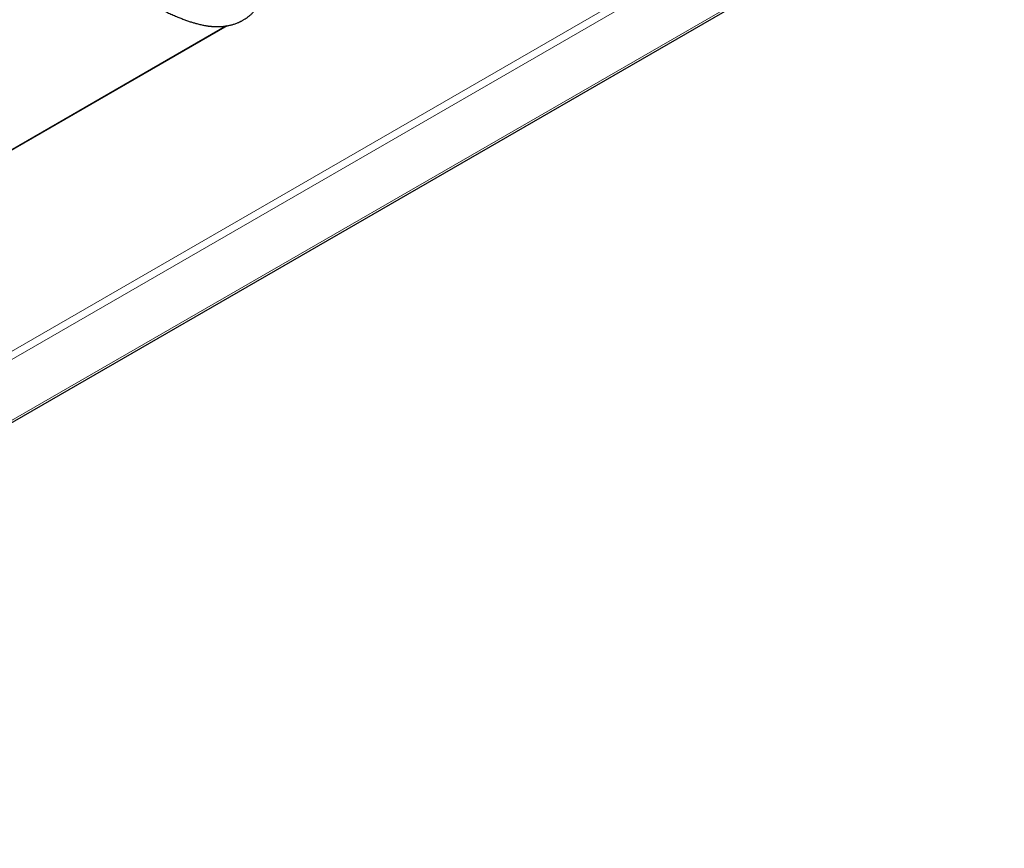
# Model space of a CAD drawing. Header units: millimetres. Extents: x 8 to 1267, y 12 to 1009.
# Tile 37 of 72: x 937 to 1035, y 131 to 213. Entities that reach past the tile are written whole.
import ezdxf

# ---------------------------------------------------------------- set-up
doc = ezdxf.new("R2010")
doc.units = ezdxf.units.MM

msp = doc.modelspace()

# ---------------------------------------------------------------- linework, layer by layer
at = {"color": 252, "linetype": 'Continuous', "lineweight": 0}
for p, q in [((862.551, 137.864), (1034.472, 237.112)), ((1035.182, 236.71), (862.816, 137.205)), ((862.816, 131.122), (1035.182, 230.627)), ((957.747, 212.863), (845.191, 147.886))]:
    msp.add_line(p, q, dxfattribs=at)
at = {"color": 7, "linetype": 'Continuous', "lineweight": 30}
for p, q in [((862.671, 130.802), (1034.786, 230.162)), ((957.655, 212.847), (845.071, 147.853))]:
    msp.add_line(p, q, dxfattribs=at)
msp.add_open_spline([(950.243, 214.987), (950.329, 214.936), (950.585, 214.787), (951.008, 214.56), (951.505, 214.307), (951.985, 214.079), (952.446, 213.874), (952.879, 213.693), (953.286, 213.532), (953.664, 213.392), (954.023, 213.269), (954.359, 213.163), (954.646, 213.082), (954.887, 213.019), (955.084, 212.973), (955.267, 212.933), (955.437, 212.9), (955.58, 212.874), (955.696, 212.856), (955.787, 212.842), (955.879, 212.83), (955.984, 212.817), (956.104, 212.804), (956.236, 212.792), (956.377, 212.783), (956.532, 212.776), (956.699, 212.772), (956.879, 212.774), (957.074, 212.781), (957.272, 212.796), (957.466, 212.818), (957.646, 212.844), (957.814, 212.874), (957.973, 212.908), (958.124, 212.945), (958.272, 212.986), (958.423, 213.033), (958.583, 213.088), (958.731, 213.146), (958.858, 213.2), (958.955, 213.244), (959.045, 213.288), (959.135, 213.333), (959.232, 213.385), (959.338, 213.445), (959.459, 213.518), (959.59, 213.603), (959.723, 213.696), (959.843, 213.787), (959.95, 213.872), (960.048, 213.956), (960.148, 214.045), (960.259, 214.15), (960.378, 214.27), (960.499, 214.4), (960.614, 214.533), (960.722, 214.664), (960.816, 214.784), (960.903, 214.901), (960.991, 215.023), (961.081, 215.155), (961.163, 215.28), (961.238, 215.398), (961.304, 215.505), (961.362, 215.603), (961.411, 215.687), (961.455, 215.765), (961.503, 215.85), (961.557, 215.95), (961.614, 216.058), (961.669, 216.164), (961.721, 216.266), (961.769, 216.363), (961.822, 216.472), (961.88, 216.593), (961.941, 216.726), (962.002, 216.861), (962.065, 217.003), (962.132, 217.157), (962.198, 217.314), (962.271, 217.491), (962.351, 217.691), (962.422, 217.871), (962.476, 218.012), (962.515, 218.117), (962.555, 218.221), (962.581, 218.292), (962.591, 218.32)], degree=3, knots=[0, 0, 0, 0, 0.01937, 0.057319, 0.093657, 0.128368, 0.161457, 0.192935, 0.221145, 0.247978, 0.273293, 0.296895, 0.3188, 0.333371, 0.347043, 0.359778, 0.371545, 0.382122, 0.389275, 0.395388, 0.400971, 0.407996, 0.416664, 0.425152, 0.434707, 0.445146, 0.456473, 0.468701, 0.481694, 0.496097, 0.509088, 0.521278, 0.532838, 0.543577, 0.554027, 0.564206, 0.574252, 0.585368, 0.597746, 0.605622, 0.612616, 0.618755, 0.625126, 0.632268, 0.64007, 0.648436, 0.65932, 0.669679, 0.679186, 0.687409, 0.695165, 0.703111, 0.712209, 0.723226, 0.733766, 0.744877, 0.755454, 0.764689, 0.772563, 0.782111, 0.791949, 0.80168, 0.809415, 0.81727, 0.824446, 0.830075, 0.834733, 0.840638, 0.847797, 0.855373, 0.862561, 0.869367, 0.87582, 0.882118, 0.891084, 0.899828, 0.908364, 0.917429, 0.927616, 0.938135, 0.947614, 0.961256, 0.975711, 0.981557, 0.987759, 0.995139, 1, 1, 1, 1], dxfattribs=at)

doc.saveas('drawing.dxf')
